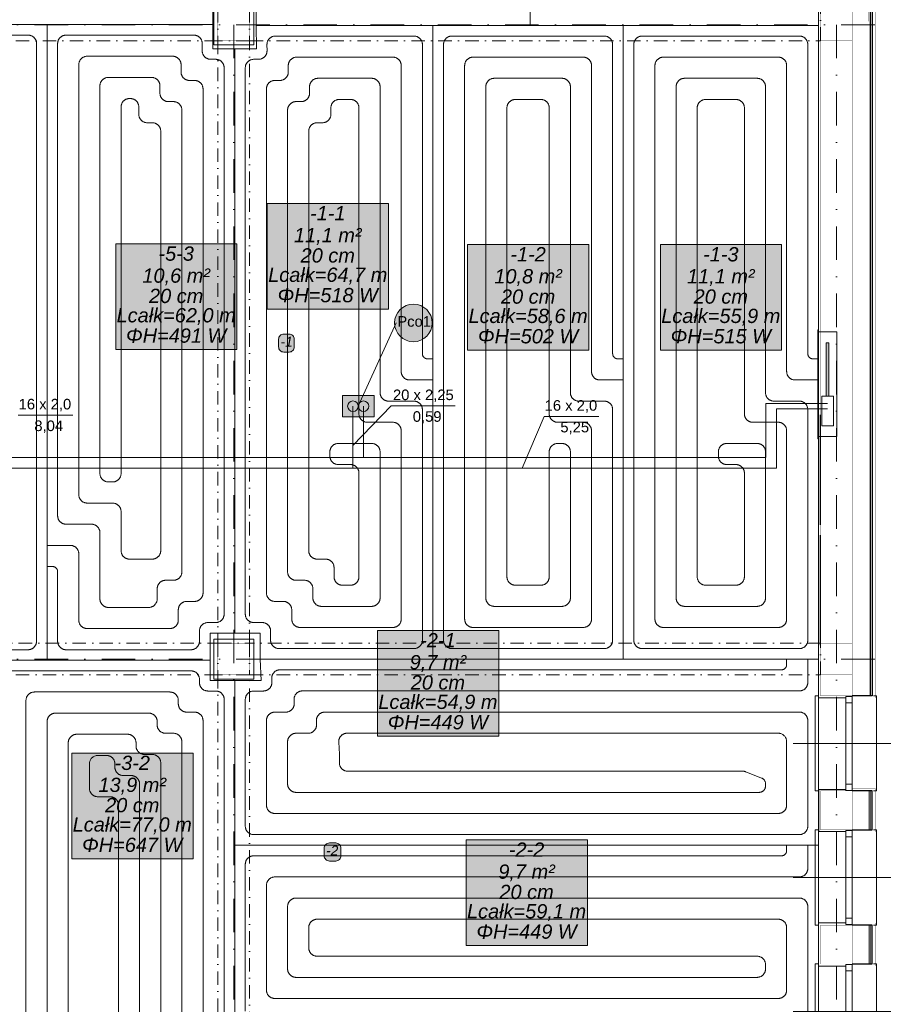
# Model space of a CAD drawing. Extents: x 4615668 to 9294084, y 16339 to 10688993.
# Tile 17 of 256: x 4716777 to 4717594, y 5342454 to 5343385. Entities that reach past the tile are written whole.
import ezdxf
from ezdxf.enums import TextEntityAlignment as Align

# ---------------------------------------------------------------- set-up
doc = ezdxf.new("R2010")
doc.units = 0
doc.header["$MEASUREMENT"] = 0
doc.linetypes.add('DASHDOT', pattern=[25.4, 12.7, -6.35, 0, -6.35])
doc.linetypes.add('DASHED', pattern=[19.05, 12.7, -6.35])
for name, color, linetype, lineweight, true_color in [('IS_Belka powrotna rozdzielacza c_o_', 7, 'Continuous', 5, 0x000000), ('IS_Belka zasilająca rozdzielacza c_o_', 7, 'Continuous', 5, 0x000000), ('IS_Działka (powrotna)', 5, 'DASHED', 13, 0x0000ff), ('IS_Działka (zasilająca)', 1, 'Continuous', 13, 0xff0000), ('IS_Działka (zasilająca)_etykieta1', 7, 'Continuous', 5, 0x000000), ('IS_PG_Ch', 7, 'Continuous', 13, 0x008000), ('IS_Pion1', 7, 'Continuous', 5, 0x000000), ('IS_Pion_etykieta1', 7, 'Continuous', 5, 0x000000), ('IS_Podłoga grzewczo-chłodząca', 7, 'Continuous', 5, 0x000000), ('IS_Pomieszczenie (Ręczne)', 7, 'Continuous', 5, 0x000000), ('IS_Strefa podłóg', 7, 'Continuous', 13, 0x008000), ('IS_Strefa podłóg_etykieta', 7, 'Continuous', 5, 0x000000), ('IS_Szafka rozdzielaczowa z zestawem', 7, 'Continuous', 5, 0x000000), ('IS_Wężownica OChP', 7, 'Continuous', 5, 0x800080)]:
    doc.layers.add(name, color=color, linetype=linetype, lineweight=lineweight, true_color=true_color)
doc.layers.add('MURY', color=7, linetype='Continuous')
doc.layers.add('STOLARKA', color=4, linetype='Continuous')
doc.layers.add('Osie', color=175, linetype='DASHDOT', lineweight=9)
doc.layers.add('Wymiar', color=7, linetype='Continuous', lineweight=9)
doc.styles.add('Arial_____', font='arial.ttf')
doc.styles.add('Arial__I__', font='ariali.ttf')

# ---------------------------------------------------------------- blocks, each defined once
blk = doc.blocks.new('G$C772A7A8F')
at = {"layer": 'STOLARKA', "color": 5, "lineweight": 0}
blk.add_line((100, 45), (0, 45), dxfattribs=at)
for points in [[(24, 0), (21, 0), (21, 90), (24, 90)], [(76, 0), (79, 0), (79, 90), (76, 90)]]:
    blk.add_lwpolyline(points, dxfattribs=at)
for points in [[(56, 89.5), (56, 83.5), (50, 83.5), (50, 89.5)], [(56, 83.5), (56, 6.5), (50, 6.5), (50, 83.5)], [(56, 0.5), (56, 6.5), (50, 6.5), (50, 0.5)]]:
    blk.add_lwpolyline(points, close=True, dxfattribs=at)
blk = doc.blocks.new('G$C61CBF25F')
at = {"layer": 'Osie', "lineweight": 0, "ltscale": 2.5}
for p, q in [((855, 0), (855, 1880)), ((1425, 0), (1425, 1880)), ((1525, 1240), (-5, 1240)), ((1525, 640), (-5, 640))]:
    blk.add_line(p, q, dxfattribs=at)
blk = doc.blocks.new('G$CCAF8BBA6')
at = {"layer": 'MURY', "ltscale": 40}
for p, q in [((1415, 767.13), (1415, 871.13)), ((1415, 653.13), (1415, 757.13))]:
    blk.add_line(p, q, dxfattribs=at)
at = {"layer": 'MURY', "lineweight": 0, "ltscale": 40}
for points in [[(1439, 603.25), (1413, 603.25), (1413, 1276.75), (1445, 1276.75)], [(1439, 516.75), (1413.5, 516.75), (1413.5, 476.92), (1439, 476.92)], [(1439, 349.58), (1413, 349.58), (1413, 390.42), (1439, 390.42)]]:
    blk.add_lwpolyline(points, dxfattribs=at)
for points, const_width in [([(1444.73, 1276.75), (1467, 1276.75), (1467, 603.25), (1445, 603.25)], 0.1), ([(1445, 478.42), (1460, 478.42), (1460, 515.25), (1445, 515.25)], 0.2), ([(1445, 476.42), (1467, 476.42), (1467, 517.25), (1445, 517.25)], 0.1), ([(1445, 351.58), (1460, 351.58), (1460, 388.42), (1445, 388.42)], 0.2), ([(1445, 349.58), (1467, 349.58), (1467, 390.42), (1445, 390.42)], 0.1)]:
    blk.add_lwpolyline(points, dxfattribs=dict(at, const_width=const_width))
blk.add_lwpolyline([(1445.25, 1274.75, 0.2, 0.2, 0), (1460, 1274.75, 0.2, 0.2, 0), (1459.88, 605.25, 0.2, 0.2, 0), (1444.88, 605.25, 0.2, 0.2, 0)], format="xyseb", dxfattribs=at)
at = {"layer": 'MURY', "lineweight": -3, "ltscale": 40}
for points in [[(1445, 1274.75), (1464, 1274.75), (1464, 605.25), (1445, 605.25)], [(1445, 1274.75), (1462, 1274.75), (1462, 605.25), (1445, 605.25)], [(1445, 478.42), (1464, 478.42), (1464, 515.25), (1445, 515.25)], [(1445.07, 478.42), (1462, 478.42), (1462, 515.25), (1445, 515.25)], [(1445, 351.58), (1464, 351.58), (1464, 388.42), (1445, 388.42)], [(1445.07, 351.58), (1462, 351.58), (1462, 388.42), (1445, 388.42)]]:
    blk.add_lwpolyline(points, dxfattribs=at)
at = {"layer": 'MURY', "lineweight": 0, "ltscale": 40}
for points in [[(841, 1221), (879, 1221), (879, 1259), (841, 1259)], [(841, 621), (879, 621), (879, 659), (841, 659)]]:
    blk.add_lwpolyline(points, close=True, dxfattribs=at)
at = {"layer": 'MURY', "linetype": 'DASHDOT', "lineweight": 0}
for points in [[(845, 1225), (325, 1225), (325, 1255), (845, 1255)], [(875, 1225), (1415, 1225), (1415, 1255), (875, 1255)], [(845, 655), (875, 655), (875, 1225), (845, 1225)], [(845, 625), (325, 625), (325, 655), (845, 655)], [(875, 625), (1415, 625), (1415, 655), (875, 655)], [(845, 115), (875, 115), (875, 625), (845, 625)]]:
    blk.add_lwpolyline(points, close=True, dxfattribs=at)
at = {"layer": 'MURY', "ltscale": 40, "const_width": 0.3}
for points in [[(845, 1225), (875, 1225), (875, 1255), (845, 1255)], [(1415, 1225), (1445, 1225), (1445, 1255), (1415, 1255)], [(1415, 655), (1445, 655), (1445, 1225), (1415, 1225)], [(845, 625), (875, 625), (875, 655), (845, 655)], [(1415, 625), (1445, 625), (1445, 655), (1415, 655)], [(1415, 605.25), (1445, 605.25), (1445, 625), (1415, 625)], [(1415, 478.42), (1445, 478.42), (1445, 515.25), (1415, 515.25)], [(1415, 388.42), (1445, 388.42), (1445, 351.58), (1415, 351.58)]]:
    blk.add_lwpolyline(points, close=True, dxfattribs=at)
at = {"lineweight": 0, "ltscale": 40}
blk.add_blockref('G$C61CBF25F', (5, 0), dxfattribs=at)
at = {"layer": 'MURY', "lineweight": 0, "ltscale": 40}
for p in [(1389, 515.25), (1389, 388.42), (1389, 261.58)]:
    blk.add_blockref('G$C772A7A8F', p, dxfattribs=at)
blk = doc.blocks.new('9b132ec9-afb8-40ea-9f57-ecc1a1fcc391_case')
at = {"layer": 'IS_Szafka rozdzielaczowa z zestawem', "color": 0, "lineweight": 20, "transparency": 16777216, "extrusion": (0, 0, -1)}
blk.add_lwpolyline([(0.0875, 0.375), (0.0875, -0.655), (0.0915, -0.655), (0.0915, 0.375)], close=True, dxfattribs=at)
at = {"layer": 'IS_Szafka rozdzielaczowa z zestawem', "color": 0, "linetype": 'ByBlock', "lineweight": -2, "transparency": 16777216, "extrusion": (0, 0, -1)}
blk.add_lwpolyline([(-0.0875, 0.355), (-0.0875, -0.635), (0.0875, -0.635), (0.0875, 0.355)], close=True, dxfattribs=at)

msp = doc.modelspace()

# ---------------------------------------------------------------- hatches: boundary and pattern name
at = {"layer": 'IS_Belka powrotna rozdzielacza c_o_', "true_color": 0xffffff, "transparency": 33554687, "extrusion": (0, 0, -1)}
msp.add_hatch(color=7, dxfattribs=at).paths.add_polyline_path([(-4717542.67, 5343079.89), (-4717542.67, 5343029.39), (-4717540.13, 5343029.39), (-4717540.13, 5343079.89)])
at = {"layer": 'IS_Belka zasilająca rozdzielacza c_o_', "true_color": 0xffffff, "transparency": 33554687, "extrusion": (0, 0, -1)}
msp.add_hatch(color=7, dxfattribs=at).paths.add_polyline_path([(-4717542.67, 5343079.89), (-4717542.67, 5343029.39), (-4717540.13, 5343029.39), (-4717540.13, 5343079.89)])
at = {"layer": 'IS_Pion1', "true_color": 0xffffff, "transparency": 33554687}
msp.add_hatch(color=7, dxfattribs=at).paths.add_polyline_path([(4717082.41, 5343009.83), (4717112.41, 5343009.83), (4717112.41, 5343029.83), (4717082.41, 5343029.83)])
at = {"layer": 'IS_Pion_etykieta1', "lineweight": 50, "true_color": 0xffffff, "transparency": 33554687}
msp.add_hatch(color=7, dxfattribs=at).paths.add_polyline_path([(4717167.35, 5343098.61), (4717166, 5343105.41), (4717162.14, 5343111.18), (4717156.37, 5343115.04), (4717149.56, 5343116.39), (4717142.76, 5343115.04), (4717136.99, 5343111.18), (4717133.13, 5343105.41), (4717131.78, 5343098.61), (4717133.13, 5343091.8), (4717136.99, 5343086.03), (4717142.76, 5343082.17), (4717149.56, 5343080.82), (4717156.37, 5343082.17), (4717162.14, 5343086.03), (4717166, 5343091.8)])
at = {"layer": 'IS_Podłoga grzewczo-chłodząca', "lineweight": 50, "true_color": 0xffffff, "transparency": 33554687}
for points in [[(4717011.4, 5343111.79), (4717126.11, 5343111.79), (4717126.11, 5343211.62), (4717011.4, 5343211.62)], [(4716868, 5343073.5), (4716982.71, 5343073.5), (4716982.71, 5343173.33), (4716868, 5343173.33)], [(4717200.91, 5343072.88), (4717315.62, 5343072.88), (4717315.62, 5343172.71), (4717200.91, 5343172.71)], [(4717383.2, 5343072.88), (4717497.91, 5343072.88), (4717497.91, 5343172.71), (4717383.2, 5343172.71)], [(4717115.6, 5342707.78), (4717230.31, 5342707.78), (4717230.31, 5342807.6), (4717115.6, 5342807.6)], [(4716826.46, 5342591.78), (4716941.17, 5342591.78), (4716941.17, 5342691.61), (4716826.46, 5342691.61)], [(4717199.45, 5342509.67), (4717314.16, 5342509.67), (4717314.16, 5342609.5), (4717199.45, 5342609.5)]]:
    msp.add_hatch(color=7, dxfattribs=at).paths.add_polyline_path(points)
at = {"layer": 'IS_Strefa podłóg_etykieta', "lineweight": 50, "true_color": 0xffffff, "transparency": 33554687}
for points in [[(4717027.07, 5343071.05), (4717031.94, 5343071.05), (4717034.44, 5343071.72), (4717036.27, 5343073.55), (4717036.94, 5343076.05), (4717036.94, 5343083.13), (4717036.27, 5343085.63), (4717034.44, 5343087.46), (4717031.94, 5343088.13), (4717027.07, 5343088.13), (4717024.57, 5343087.46), (4717022.74, 5343085.63), (4717022.07, 5343083.13), (4717022.07, 5343076.05), (4717022.74, 5343073.55), (4717024.57, 5343071.72)], [(4717070.14, 5342589.62), (4717076.07, 5342589.62), (4717078.57, 5342590.29), (4717080.4, 5342592.12), (4717081.07, 5342594.62), (4717081.07, 5342601.71), (4717080.4, 5342604.21), (4717078.57, 5342606.04), (4717076.07, 5342606.71), (4717070.14, 5342606.71), (4717067.64, 5342606.04), (4717065.81, 5342604.21), (4717065.14, 5342601.71), (4717065.14, 5342594.62), (4717065.81, 5342592.12), (4717067.64, 5342590.29)]]:
    msp.add_hatch(color=7, dxfattribs=at).paths.add_polyline_path(points)

# ---------------------------------------------------------------- linework, layer by layer
at = {"layer": 'IS_Belka powrotna rozdzielacza c_o_', "extrusion": (0, 0, -1)}
msp.add_lwpolyline([(-4717542.67, 5343079.89), (-4717542.67, 5343029.39), (-4717540.13, 5343029.39), (-4717540.13, 5343079.89)], close=True, dxfattribs=at)
at = {"layer": 'IS_Belka zasilająca rozdzielacza c_o_', "extrusion": (0, 0, -1)}
msp.add_lwpolyline([(-4717542.67, 5343079.89), (-4717542.67, 5343029.39), (-4717540.13, 5343029.39), (-4717540.13, 5343079.89)], close=True, dxfattribs=at)
at = {"layer": 'IS_Działka (powrotna)', "ltscale": 70}
for p, q in [((4717102.41, 5343019.83), (4717102.41, 5342971.23)), ((4717541.4, 5343022.39), (4717483.04, 5343022.39)), ((4717483.04, 5343022.39), (4717483.04, 5342971.23)), ((4717102.41, 5342971.23), (4716470.56, 5342971.23)), ((4717483.04, 5342971.23), (4717102.41, 5342971.23))]:
    msp.add_line(p, q, dxfattribs=at)
at = {"layer": 'IS_Działka (zasilająca)'}
for p, q in [((4717092.41, 5343019.83), (4717092.41, 5342961.23)), ((4717541.4, 5343017.39), (4717493.04, 5343017.39)), ((4717493.04, 5343017.39), (4717493.04, 5342961.23)), ((4717092.41, 5342961.23), (4716480.56, 5342961.23)), ((4717493.04, 5342961.23), (4717092.41, 5342961.23))]:
    msp.add_line(p, q, dxfattribs=at)
at = {"layer": 'IS_Działka (zasilająca)_etykieta1', "color": 6}
for p, q in [((4717092.41, 5342982.77), (4717128.67, 5343020.11)), ((4717128.67, 5343020.11), (4717189.22, 5343020.11)), ((4716775.6, 5343011.32), (4716827.32, 5343011.32)), ((4717252.56, 5342961.23), (4717273.16, 5343010.09)), ((4717273.16, 5343010.09), (4717324.88, 5343010.09))]:
    msp.add_line(p, q, dxfattribs=at)
at = {"layer": 'IS_PG_Ch', "extrusion": (0, -1.35614e-60, -1)}
msp.add_lwpolyline([(-4717000.95, 5343380.04), (-4717000.95, 5343399.99), (-4716980.58, 5343399.99), (-4716980.58, 5343534.15), (-4716985.67, 5343534.15), (-4716985.67, 5343691.62), (-4717237.67, 5343691.62), (-4717260.17, 5343691.62), (-4717260.17, 5343380.04)], close=True, dxfattribs=at)
at = {"layer": 'IS_PG_Ch', "extrusion": (0, 0, -1)}
for points in [[(-4717532.67, 5343691.62), (-4717532.67, 5343380.04), (-4717260.17, 5343380.04), (-4717260.17, 5343691.62)], [(-4716803.08, 5343380.91), (-4716803.08, 5342779.5), (-4716623.08, 5342779.5), (-4716623.08, 5343380.91)], [(-4717004.52, 5342780.52), (-4717004.52, 5342805.2), (-4716980.58, 5342805.2), (-4716980.58, 5343358), (-4717001.11, 5343358), (-4717000.95, 5343380.04), (-4717168.08, 5343380.04), (-4717168.08, 5342780.52)], [(-4717168.08, 5342780.52), (-4717168.08, 5343380.04), (-4717348.08, 5343380.04), (-4717348.08, 5342780.52)], [(-4717532.67, 5343380.04), (-4717532.67, 5342780.52), (-4717348.08, 5342780.52), (-4717348.08, 5343380.04)], [(-4716957.22, 5342779.5), (-4716957.22, 5342760.44), (-4716980.59, 5342760.44), (-4716980.59, 5342257.6), (-4716713.11, 5342257.61), (-4716713.11, 5342779.5)], [(-4716980.59, 5342760.44), (-4717005.63, 5342760.44), (-4717004.52, 5342780.52), (-4717532.67, 5342780.52), (-4717532.67, 5342604.57), (-4716980.59, 5342604.57)], [(-4716980.59, 5342604.57), (-4717532.67, 5342604.57), (-4717532.67, 5342429.57), (-4716980.59, 5342429.57)]]:
    msp.add_lwpolyline(points, close=True, dxfattribs=at)
at = {"layer": 'IS_PG_Ch', "extrusion": (0, -6.47863e-60, -1)}
msp.add_lwpolyline([(-4716959.82, 5343399.99), (-4716959.82, 5343380.91), (-4716446.67, 5343380.91), (-4716446.67, 5343547.08), (-4716589.8, 5343547.08), (-4716589.8, 5343526.93), (-4716821.37, 5343526.93), (-4716821.37, 5343561.48), (-4716962.66, 5343561.48), (-4716962.66, 5343534.15), (-4716980.58, 5343534.15), (-4716980.58, 5343399.99)], close=True, dxfattribs=at)
at = {"layer": 'IS_PG_Ch', "extrusion": (0, 3.7228e-60, -1)}
msp.add_lwpolyline([(-4716959.82, 5343380.91), (-4716959.82, 5343358), (-4716980.58, 5343358), (-4716980.58, 5342805.2), (-4716957.22, 5342805.2), (-4716957.22, 5342779.5), (-4716803.08, 5342779.5), (-4716803.08, 5343380.91)], close=True, dxfattribs=at)
at = {"layer": 'IS_Pion1'}
msp.add_lwpolyline([(4717082.41, 5343009.83), (4717112.41, 5343009.83), (4717112.41, 5343029.83), (4717082.41, 5343029.83)], close=True, dxfattribs=at)
for centre in [(4717092.41, 5343019.83), (4717102.41, 5343019.83)]:
    msp.add_circle(centre, 5, dxfattribs=at)
at = {"layer": 'IS_Pion_etykieta1', "color": 6}
msp.add_line((4717097.41, 5343019.83), (4717133.2, 5343098.61), dxfattribs=at)
at = {"layer": 'IS_Pion_etykieta1'}
msp.add_circle((4717149.56, 5343098.61), 17.79, dxfattribs=at)
at = {"layer": 'IS_Podłoga grzewczo-chłodząca'}
for points in [[(4717011.4, 5343111.79), (4717126.11, 5343111.79), (4717126.11, 5343211.62), (4717011.4, 5343211.62)], [(4716868, 5343073.5), (4716982.71, 5343073.5), (4716982.71, 5343173.33), (4716868, 5343173.33)], [(4717200.91, 5343072.88), (4717315.62, 5343072.88), (4717315.62, 5343172.71), (4717200.91, 5343172.71)], [(4717383.2, 5343072.88), (4717497.91, 5343072.88), (4717497.91, 5343172.71), (4717383.2, 5343172.71)], [(4717115.6, 5342707.78), (4717230.31, 5342707.78), (4717230.31, 5342807.6), (4717115.6, 5342807.6)], [(4716826.46, 5342591.78), (4716941.17, 5342591.78), (4716941.17, 5342691.61), (4716826.46, 5342691.61)], [(4717199.45, 5342509.67), (4717314.16, 5342509.67), (4717314.16, 5342609.5), (4717199.45, 5342609.5)]]:
    msp.add_lwpolyline(points, close=True, dxfattribs=at)
at = {"layer": 'IS_Pomieszczenie (Ręczne)', "extrusion": (0, 0, -1)}
msp.add_lwpolyline([(-4716446.67, 5343903.62), (-4716962.67, 5343903.62), (-4716962.66, 5343534.15), (-4716985.67, 5343534.15), (-4716985.67, 5343691.62), (-4717237.67, 5343691.62), (-4717237.67, 5343903.63), (-4717532.67, 5343903.75), (-4717532.67, 5342257.59), (-4716446.67, 5342257.62)], close=True, dxfattribs=at)
at = {"layer": 'IS_Strefa podłóg', "extrusion": (0, 1.14008e-59, -1)}
msp.add_lwpolyline([(-4717532.67, 5343691.62), (-4717532.67, 5343380.04), (-4717000.95, 5343380.04), (-4717000.95, 5343399.99), (-4716980.58, 5343399.99), (-4716980.58, 5343534.15), (-4716985.67, 5343534.15), (-4716985.67, 5343691.62), (-4717237.67, 5343691.62)], close=True, dxfattribs=at)
at = {"layer": 'IS_Strefa podłóg', "extrusion": (0, 0, -1)}
for points in [[(-4716980.58, 5343399.99), (-4716959.82, 5343399.99), (-4716959.82, 5343380.91), (-4716446.67, 5343380.91), (-4716446.67, 5343547.08), (-4716589.8, 5343547.08), (-4716589.8, 5343526.93), (-4716821.37, 5343526.93), (-4716821.37, 5343561.48), (-4716962.66, 5343561.48), (-4716962.66, 5343534.15), (-4716980.58, 5343534.15)], [(-4716980.58, 5343358), (-4717001.11, 5343358), (-4717000.95, 5343380.04), (-4717532.67, 5343380.04), (-4717532.67, 5342780.52), (-4717004.52, 5342780.52), (-4717004.52, 5342805.2), (-4716980.58, 5342805.2)], [(-4716980.59, 5342257.6), (-4716446.67, 5342257.62), (-4716446.67, 5342779.5), (-4716957.22, 5342779.5), (-4716957.22, 5342760.44), (-4716980.59, 5342760.44)]]:
    msp.add_lwpolyline(points, close=True, dxfattribs=at)
at = {"layer": 'IS_Strefa podłóg', "extrusion": (0, -4.30147e-60, -1)}
msp.add_lwpolyline([(-4716980.58, 5342805.2), (-4716957.22, 5342805.2), (-4716957.22, 5342779.5), (-4716446.67, 5342779.5), (-4716446.67, 5343380.91), (-4716959.82, 5343380.91), (-4716959.82, 5343358), (-4716980.58, 5343358)], close=True, dxfattribs=at)
at = {"layer": 'IS_Strefa podłóg', "extrusion": (0, 7.18256e-60, -1)}
msp.add_lwpolyline([(-4716980.59, 5342760.44), (-4717005.63, 5342760.44), (-4717004.52, 5342780.52), (-4717532.67, 5342780.52), (-4717532.67, 5342257.59), (-4716980.59, 5342257.6)], close=True, dxfattribs=at)
at = {"layer": 'IS_Strefa podłóg_etykieta'}
for points in [[(4717027.07, 5343071.05), (4717031.94, 5343071.05, 0.414214), (4717036.94, 5343076.05), (4717036.94, 5343083.13, 0.414214), (4717031.94, 5343088.13), (4717027.07, 5343088.13, 0.414214), (4717022.07, 5343083.13), (4717022.07, 5343076.05, 0.414214)], [(4717070.14, 5342589.62), (4717076.07, 5342589.62, 0.414214), (4717081.07, 5342594.62), (4717081.07, 5342601.71, 0.414214), (4717076.07, 5342606.71), (4717070.14, 5342606.71, 0.414214), (4717065.14, 5342601.71), (4717065.14, 5342594.62, 0.414214)]]:
    msp.add_lwpolyline(points, format="xyb", close=True, dxfattribs=at)
at = {"layer": 'IS_Szafka rozdzielaczowa z zestawem', "color": 18, "lineweight": 5, "true_color": 0x000000, "transparency": 33554687, "extrusion": (0, 0, -1)}
msp.add_lwpolyline([(-4717546.9, 5343029.39), (-4717546.9, 5343001.39), (-4717535.9, 5343001.39), (-4717535.9, 5343029.39)], close=True, dxfattribs=at)
at = {"layer": 'IS_Wężownica OChP', "color": 21, "linetype": 'DASHED', "ltscale": 70, "transparency": 33554687, "extrusion": (0, 0, -1)}
for points in [[(-4716641.08, 5342789.5), (-4716785.08, 5342789.5, -0.414214), (-4716793.08, 5342797.5), (-4716793.08, 5343362.91, -0.414214), (-4716785.08, 5343370.91), (-4716641.08, 5343370.91, -0.414214)], [(-4716803.08, 5342868.2), (-4716808.18, 5342868.2, 0.414214), (-4716813.08, 5342863.3), (-4716813.08, 5342797.5, -0.414214), (-4716821.08, 5342789.5), (-4716939.22, 5342789.5, -0.414214), (-4716947.22, 5342797.5), (-4716947.22, 5342807.2, 0.414214), (-4716955.22, 5342815.2), (-4716962.58, 5342815.2, -0.414214), (-4716970.58, 5342823.2), (-4716970.58, 5343340, -0.414214), (-4716962.58, 5343348), (-4716957.82, 5343348, 0.414214), (-4716949.82, 5343356), (-4716949.82, 5343362.91, -0.414214), (-4716941.82, 5343370.91), (-4716821.08, 5343370.91, -0.414214), (-4716813.08, 5343362.91), (-4716813.08, 5342916.2, -0.414214), (-4716821.08, 5342908.2), (-4716845.08, 5342908.2, 0.414214), (-4716853.08, 5342900.2), (-4716853.08, 5342837.5, -0.414214), (-4716861.08, 5342829.5), (-4716899.22, 5342829.5, -0.414214), (-4716907.22, 5342837.5), (-4716907.22, 5342847.2, 0.414214), (-4716915.22, 5342855.2), (-4716922.58, 5342855.2, -0.414214), (-4716930.58, 5342863.2), (-4716930.58, 5343300, -0.414214), (-4716922.58, 5343308), (-4716917.82, 5343308, 0.414214), (-4716909.82, 5343316), (-4716909.82, 5343322.91, -0.414214), (-4716901.82, 5343330.91), (-4716861.08, 5343330.91, -0.414214), (-4716853.08, 5343322.91), (-4716853.08, 5342956.2, -0.414214), (-4716861.08, 5342948.2), (-4716865.08, 5342948.2, -0.414214), (-4716873.08, 5342956.2), (-4716873.08, 5343302.91, 0.414214), (-4716881.08, 5343310.91), (-4716881.82, 5343310.91, 0.414214), (-4716889.82, 5343302.91), (-4716889.82, 5343296, -0.414214), (-4716897.82, 5343288), (-4716902.58, 5343288, 0.414214), (-4716910.58, 5343280), (-4716910.58, 5342883.2, 0.414214), (-4716902.58, 5342875.2), (-4716881.08, 5342875.2, 0.414214), (-4716873.08, 5342883.2), (-4716873.08, 5342920.2, -0.414214), (-4716865.08, 5342928.2), (-4716841.08, 5342928.2, 0.414214), (-4716833.08, 5342936.2), (-4716833.08, 5343342.91, 0.414214), (-4716841.08, 5343350.91), (-4716921.82, 5343350.91, 0.414214), (-4716929.82, 5343342.91), (-4716929.82, 5343336, -0.414214), (-4716937.82, 5343328), (-4716942.58, 5343328, 0.414214), (-4716950.58, 5343320), (-4716950.58, 5342843.2, 0.414214), (-4716942.58, 5342835.2), (-4716935.22, 5342835.2, -0.414214), (-4716927.22, 5342827.2), (-4716927.22, 5342817.5, 0.414214), (-4716919.22, 5342809.5), (-4716841.08, 5342809.5, 0.414214), (-4716833.08, 5342817.5), (-4716833.08, 5342880.2, -0.414214), (-4716825.08, 5342888.2), (-4716803.08, 5342888.2)], [(-4717168.08, 5343064.64), (-4717162.98, 5343064.64, 0.414214), (-4717158.08, 5343069.54), (-4717158.08, 5343362.04, -0.414214), (-4717150.08, 5343370.04), (-4717019.08, 5343370.04, -0.416314), (-4717011.08, 5343361.99), (-4717011.13, 5343356.06, 0.416314), (-4717003.13, 5343348), (-4716998.58, 5343348, -0.414214), (-4716990.58, 5343340), (-4716990.58, 5342823.2, -0.414214), (-4716998.58, 5342815.2), (-4717006.52, 5342815.2, 0.414214), (-4717014.52, 5342807.2), (-4717014.52, 5342798.52, -0.414214), (-4717022.52, 5342790.52), (-4717150.08, 5342790.52, -0.414214), (-4717158.08, 5342798.52), (-4717158.08, 5343016.64, -0.414214), (-4717150.08, 5343024.64), (-4717126.08, 5343024.64, 0.414214), (-4717118.08, 5343032.64), (-4717118.08, 5343322.04, -0.414214), (-4717110.08, 5343330.04), (-4717059.37, 5343330.04, -0.416314), (-4717051.37, 5343321.99), (-4717051.41, 5343316.06, 0.416314), (-4717043.41, 5343308), (-4717038.58, 5343308, -0.414214), (-4717030.58, 5343300), (-4717030.58, 5342863.2, -0.414214), (-4717038.58, 5342855.2), (-4717046.52, 5342855.2, 0.414214), (-4717054.52, 5342847.2), (-4717054.52, 5342838.52, -0.414214), (-4717062.52, 5342830.52), (-4717110.08, 5342830.52, -0.414214), (-4717118.08, 5342838.52), (-4717118.08, 5342976.64, -0.414214), (-4717110.08, 5342984.64), (-4717078.58, 5342984.64, -0.414214), (-4717070.58, 5342976.64), (-4717070.58, 5342972.64, -0.414214), (-4717078.58, 5342964.64), (-4717090.08, 5342964.64, 0.414214), (-4717098.08, 5342956.64), (-4717098.08, 5342858.52, 0.414214), (-4717090.08, 5342850.52), (-4717082.52, 5342850.52, 0.414214), (-4717074.52, 5342858.52), (-4717074.52, 5342867.2, -0.414214), (-4717066.52, 5342875.2), (-4717058.58, 5342875.2, 0.414214), (-4717050.58, 5342883.2), (-4717050.58, 5343280, 0.414214), (-4717058.58, 5343288), (-4717063.56, 5343288, -0.416317), (-4717071.56, 5343296.06), (-4717071.52, 5343301.99, 0.416317), (-4717079.52, 5343310.04), (-4717090.08, 5343310.04, 0.414214), (-4717098.08, 5343302.04), (-4717098.08, 5343012.64, -0.414214), (-4717106.08, 5343004.64), (-4717130.08, 5343004.64, 0.414214), (-4717138.08, 5342996.64), (-4717138.08, 5342818.52, 0.414214), (-4717130.08, 5342810.52), (-4717042.52, 5342810.52, 0.414214), (-4717034.52, 5342818.52), (-4717034.52, 5342827.2, -0.414214), (-4717026.52, 5342835.2), (-4717018.58, 5342835.2, 0.414214), (-4717010.58, 5342843.2), (-4717010.58, 5343320, 0.414214), (-4717018.58, 5343328), (-4717023.27, 5343328, -0.416316), (-4717031.27, 5343336.06), (-4717031.23, 5343341.99, 0.416316), (-4717039.23, 5343350.04), (-4717130.08, 5343350.04, 0.414214), (-4717138.08, 5343342.04), (-4717138.08, 5343052.64, -0.414214), (-4717146.08, 5343044.64), (-4717168.08, 5343044.64)], [(-4717348.08, 5343064.64), (-4717342.98, 5343064.64, 0.414214), (-4717338.08, 5343069.54), (-4717338.08, 5343362.04, -0.414214), (-4717330.08, 5343370.04), (-4717186.08, 5343370.04, -0.414214), (-4717178.08, 5343362.04), (-4717178.08, 5342798.52, -0.414214), (-4717186.08, 5342790.52), (-4717330.08, 5342790.52, -0.414214), (-4717338.08, 5342798.52), (-4717338.08, 5343016.64, -0.414214), (-4717330.08, 5343024.64), (-4717306.08, 5343024.64, 0.414214), (-4717298.08, 5343032.64), (-4717298.08, 5343322.04, -0.414214), (-4717290.08, 5343330.04), (-4717226.08, 5343330.04, -0.414214), (-4717218.08, 5343322.04), (-4717218.08, 5342838.52, -0.414214), (-4717226.08, 5342830.52), (-4717290.08, 5342830.52, -0.414214), (-4717298.08, 5342838.52), (-4717298.08, 5342976.64, -0.414214), (-4717290.08, 5342984.64), (-4717286.08, 5342984.64, -0.414214), (-4717278.08, 5342976.64), (-4717278.08, 5342858.52, 0.414214), (-4717270.08, 5342850.52), (-4717246.08, 5342850.52, 0.414214), (-4717238.08, 5342858.52), (-4717238.08, 5343302.04, 0.414214), (-4717246.08, 5343310.04), (-4717270.08, 5343310.04, 0.414214), (-4717278.08, 5343302.04), (-4717278.08, 5343012.64, -0.414214), (-4717286.08, 5343004.64), (-4717310.08, 5343004.64, 0.414214), (-4717318.08, 5342996.64), (-4717318.08, 5342818.52, 0.414214), (-4717310.08, 5342810.52), (-4717206.08, 5342810.52, 0.414214), (-4717198.08, 5342818.52), (-4717198.08, 5343342.04, 0.414214), (-4717206.08, 5343350.04), (-4717310.08, 5343350.04, 0.414214), (-4717318.08, 5343342.04), (-4717318.08, 5343052.64, -0.414214), (-4717326.08, 5343044.64), (-4717348.08, 5343044.64)], [(-4717532.67, 5343064.64), (-4717527.57, 5343064.64, 0.414214), (-4717522.67, 5343069.54), (-4717522.67, 5343362.04, -0.414214), (-4717514.67, 5343370.04), (-4717366.08, 5343370.04, -0.414214), (-4717358.08, 5343362.04), (-4717358.08, 5342798.52, -0.414214), (-4717366.08, 5342790.52), (-4717514.67, 5342790.52, -0.414214), (-4717522.67, 5342798.52), (-4717522.67, 5343016.64, -0.414214), (-4717514.67, 5343024.64), (-4717490.67, 5343024.64, 0.414214), (-4717482.67, 5343032.64), (-4717482.67, 5343322.04, -0.414214), (-4717474.67, 5343330.04), (-4717406.08, 5343330.04, -0.414214), (-4717398.08, 5343322.04), (-4717398.08, 5342838.52, -0.414214), (-4717406.08, 5342830.52), (-4717474.67, 5342830.52, -0.414214), (-4717482.67, 5342838.52), (-4717482.67, 5342976.64, -0.414214), (-4717474.67, 5342984.64), (-4717446.08, 5342984.64, -0.414214), (-4717438.08, 5342976.64), (-4717438.08, 5342972.64, -0.414214), (-4717446.08, 5342964.64), (-4717454.67, 5342964.64, 0.414214), (-4717462.67, 5342956.64), (-4717462.67, 5342858.52, 0.414214), (-4717454.67, 5342850.52), (-4717426.08, 5342850.52, 0.414214), (-4717418.08, 5342858.52), (-4717418.08, 5343302.04, 0.414214), (-4717426.08, 5343310.04), (-4717454.67, 5343310.04, 0.414214), (-4717462.67, 5343302.04), (-4717462.67, 5343012.64, -0.414214), (-4717470.67, 5343004.64), (-4717494.67, 5343004.64, 0.414214), (-4717502.67, 5342996.64), (-4717502.67, 5342818.52, 0.414214), (-4717494.67, 5342810.52), (-4717386.08, 5342810.52, 0.414214), (-4717378.08, 5342818.52), (-4717378.08, 5343342.04, 0.414214), (-4717386.08, 5343350.04), (-4717494.67, 5343350.04, 0.414214), (-4717502.67, 5343342.04), (-4717502.67, 5343052.64, -0.414214), (-4717510.67, 5343044.64), (-4717532.67, 5343044.64)], [(-4717502.67, 5342780.52), (-4717502.67, 5342775.42, 0.414214), (-4717497.77, 5342770.52), (-4717023.54, 5342770.52, -0.430476), (-4717015.55, 5342762.08), (-4717015.73, 5342758.88, 0.430476), (-4717007.74, 5342750.44), (-4716998.59, 5342750.44, -0.414214), (-4716990.59, 5342742.44), (-4716990.59, 5342622.57, -0.414214), (-4716998.59, 5342614.57), (-4717514.67, 5342614.57, -0.414214), (-4717522.67, 5342622.57), (-4717522.67, 5342722.52, -0.414214), (-4717514.67, 5342730.52), (-4717065.81, 5342730.52, -0.430474), (-4717057.82, 5342722.08), (-4717058, 5342718.88, 0.430474), (-4717050.01, 5342710.44), (-4717038.59, 5342710.44, -0.414214), (-4717030.59, 5342702.44), (-4717030.59, 5342662.57, -0.414214), (-4717038.59, 5342654.57), (-4717476.75, 5342654.57, -0.414214), (-4717482.67, 5342660.49), (-4717482.67, 5342662.62, -0.307607), (-4717478.93, 5342668.13), (-4717464.09, 5342674, -0.094559), (-4717461.14, 5342674.57), (-4717087.38, 5342674.57, 0.414214), (-4717079.6, 5342682.34), (-4717079.6, 5342690.22, -0.013797), (-4717079.59, 5342690.65), (-4717078.96, 5342702.08, 0.430471), (-4717086.94, 5342710.52), (-4717494.67, 5342710.52, 0.414213), (-4717502.67, 5342702.52), (-4717502.67, 5342642.57, 0.414214), (-4717494.67, 5342634.57), (-4717018.59, 5342634.57, 0.414214), (-4717010.59, 5342642.57), (-4717010.59, 5342722.44, 0.414214), (-4717018.59, 5342730.44), (-4717028.87, 5342730.44, -0.430472), (-4717036.86, 5342738.88), (-4717036.69, 5342742.08, 0.430472), (-4717044.67, 5342750.52), (-4717514.67, 5342750.52, -0.414214), (-4717522.67, 5342758.52), (-4717522.67, 5342780.52)], [(-4716970.59, 5342275.6), (-4716970.59, 5342742.44, -0.414214), (-4716962.59, 5342750.44), (-4716955.22, 5342750.44, 0.414214), (-4716947.22, 5342758.44), (-4716947.22, 5342761.5, -0.414214), (-4716939.22, 5342769.5), (-4716771.11, 5342769.5, -0.414214), (-4716763.11, 5342761.5), (-4716763.11, 5342315.61, -0.414207)], [(-4716783.11, 5342335.61), (-4716783.11, 5342741.5, 0.414214), (-4716791.11, 5342749.5), (-4716919.22, 5342749.5, 0.414214), (-4716927.22, 5342741.5), (-4716927.22, 5342738.44, -0.414214), (-4716935.22, 5342730.44), (-4716942.59, 5342730.44, 0.414214), (-4716950.59, 5342722.44), (-4716950.59, 5342295.6, 0.41422)], [(-4716930.59, 5342315.61), (-4716930.59, 5342702.44, -0.414214), (-4716922.59, 5342710.44), (-4716915.21, 5342710.44, 0.414214), (-4716907.21, 5342718.44), (-4716907.21, 5342721.5, -0.414214), (-4716899.21, 5342729.5), (-4716811.11, 5342729.5, -0.414214), (-4716803.11, 5342721.5), (-4716803.11, 5342355.61, -0.414205)], [(-4716823.11, 5342375.61), (-4716823.11, 5342701.5, 0.414214), (-4716831.11, 5342709.5), (-4716879.21, 5342709.5, 0.414214), (-4716887.21, 5342701.5), (-4716887.21, 5342698.44, -0.414214), (-4716895.21, 5342690.44), (-4716902.59, 5342690.44, 0.414214), (-4716910.59, 5342682.44), (-4716910.59, 5342335.61, 0.414221)], [(-4716890.59, 5342355.61), (-4716890.59, 5342662.44, -0.414214), (-4716882.59, 5342670.44), (-4716875.21, 5342670.44, 0.414214), (-4716867.21, 5342678.44), (-4716867.21, 5342681.5, -0.414214), (-4716859.21, 5342689.5), (-4716851.11, 5342689.5, -0.414213), (-4716843.11, 5342681.5), (-4716843.11, 5342658.44, -0.414214), (-4716851.11, 5342650.44), (-4716862.59, 5342650.44, 0.414214), (-4716870.59, 5342642.44), (-4716870.59, 5342375.61, 0.414222)], [(-4717502.67, 5342604.57), (-4717502.67, 5342599.47, 0.414214), (-4717497.77, 5342594.57), (-4716998.59, 5342594.57, -0.414214), (-4716990.59, 5342586.57), (-4716990.59, 5342447.57, -0.414214)], [(-4717522.67, 5342447.57), (-4717522.67, 5342546.57, -0.414214), (-4717514.67, 5342554.57), (-4717038.59, 5342554.57, -0.414214), (-4717030.59, 5342546.57), (-4717030.59, 5342487.57, -0.414214), (-4717038.59, 5342479.57), (-4717474.67, 5342479.57, -0.414214), (-4717482.67, 5342487.57), (-4717482.67, 5342491.57, -0.414214), (-4717474.67, 5342499.57), (-4717058.59, 5342499.57, 0.414214), (-4717050.59, 5342507.57), (-4717050.59, 5342526.57, 0.414214), (-4717058.59, 5342534.57), (-4717494.67, 5342534.57, 0.414214), (-4717502.67, 5342526.57), (-4717502.67, 5342467.57, 0.414214), (-4717494.67, 5342459.57), (-4717018.59, 5342459.57, 0.414214), (-4717010.59, 5342467.57), (-4717010.59, 5342566.57, 0.414214), (-4717018.59, 5342574.57), (-4717514.67, 5342574.57, -0.414214), (-4717522.67, 5342582.57), (-4717522.67, 5342604.57)]]:
    msp.add_lwpolyline(points, format="xyb", dxfattribs=at)

# ---------------------------------------------------------------- block references
at = {"layer": 'IS_Szafka rozdzielaczowa z zestawem', "lineweight": 5, "xscale": 100, "yscale": 100, "zscale": 100}
msp.add_blockref('9b132ec9-afb8-40ea-9f57-ecc1a1fcc391_case', (4717541.4, 5343054.64), dxfattribs=at)
at = {"layer": 'Wymiar', "lineweight": 0, "ltscale": 40}
msp.add_blockref('G$CCAF8BBA6', (4716119.67, 5342140.62), dxfattribs=at)

# ---------------------------------------------------------------- texts
at = {"layer": 'IS_Działka (zasilająca)_etykieta1', "color": 6, "style": 'Arial_____'}
for s, p in [('20 x 2,25', (4717159.01, 5343022.61)), ('16 x 2,0', (4716801.04, 5343013.82)), ('16 x 2,0', (4717298.6, 5343012.59))]:
    msp.add_text(s, height=10, dxfattribs=at).set_placement(p, align=Align.BOTTOM_CENTER)
for s, p in [('0,59', (4717149.01, 5343015.11)), ('8,04', (4716791.04, 5343006.32)), ('5,25', (4717288.6, 5343005.09))]:
    msp.add_text(s, height=10, dxfattribs=at).set_placement(p, align=Align.TOP_LEFT)
at = {"layer": 'IS_Pion_etykieta1', "style": 'Arial_____'}
msp.add_text('Pco1', height=10, dxfattribs=at).set_placement((4717150.3, 5343100.05), align=Align.MIDDLE_CENTER)
at = {"layer": 'IS_Podłoga grzewczo-chłodząca', "color": 96, "true_color": 0x008000, "transparency": 33554687, "style": 'Arial__I__'}
for s, p in [('-1-1', (4717068.58, 5343191.7)), ('-5-3', (4716925.18, 5343153.4)), ('20 cm', (4717068.58, 5343151.7)), ('-1-2', (4717258.08, 5343152.78)), ('-1-3', (4717440.37, 5343152.78)), ('20 cm', (4716925.18, 5343113.4)), ('20 cm', (4717258.08, 5343112.78)), ('20 cm', (4717440.37, 5343112.78)), ('-2-1', (4717172.77, 5342787.68)), ('20 cm', (4717172.77, 5342747.68)), ('-3-2', (4716883.64, 5342671.68)), ('20 cm', (4716883.64, 5342631.68)), ('-2-2', (4717256.63, 5342589.57)), ('20 cm', (4717256.63, 5342549.57))]:
    msp.add_text(s, height=13.5, dxfattribs=at).set_placement(p, align=Align.BOTTOM_CENTER)
for s, p in [('11,1 m²', (4717068.58, 5343181.7)), ('Lcałk=64,7 m', (4717068.58, 5343144.2)), ('10,6 m²', (4716925.18, 5343143.4)), ('10,8 m²', (4717258.08, 5343142.78)), ('11,1 m²', (4717440.37, 5343142.78)), ('Lcałk=62,0 m', (4716925.18, 5343105.9)), ('Lcałk=58,6 m', (4717258.08, 5343105.28)), ('Lcałk=55,9 m', (4717440.37, 5343105.28)), ('9,7 m²', (4717172.77, 5342777.68)), ('Lcałk=54,9 m', (4717172.77, 5342740.18)), ('13,9 m²', (4716883.64, 5342661.68)), ('Lcałk=77,0 m', (4716883.64, 5342624.18)), ('9,7 m²', (4717256.63, 5342579.57)), ('Lcałk=59,1 m', (4717256.63, 5342542.07))]:
    msp.add_text(s, height=13.5, dxfattribs=at).set_placement(p, align=Align.MIDDLE_CENTER)
for s, p in [('ΦH=518 W', (4717068.58, 5343131.7)), ('ΦH=491 W', (4716925.18, 5343093.4)), ('ΦH=502 W', (4717258.08, 5343092.78)), ('ΦH=515 W', (4717440.37, 5343092.78)), ('ΦH=449 W', (4717172.77, 5342727.68)), ('ΦH=647 W', (4716883.64, 5342611.68)), ('ΦH=449 W', (4717256.63, 5342529.57))]:
    msp.add_text(s, height=13.5, dxfattribs=at).set_placement(p, align=Align.TOP_CENTER)
at = {"layer": 'IS_Strefa podłóg_etykieta', "color": 96, "true_color": 0x008000, "transparency": 33554687, "style": 'Arial__I__'}
for s, p in [('-1', (4717029.7, 5343080.94)), ('-2', (4717072.77, 5342599.52))]:
    msp.add_text(s, height=9.375, dxfattribs=at).set_placement(p, align=Align.MIDDLE_CENTER)

doc.saveas('drawing.dxf')
